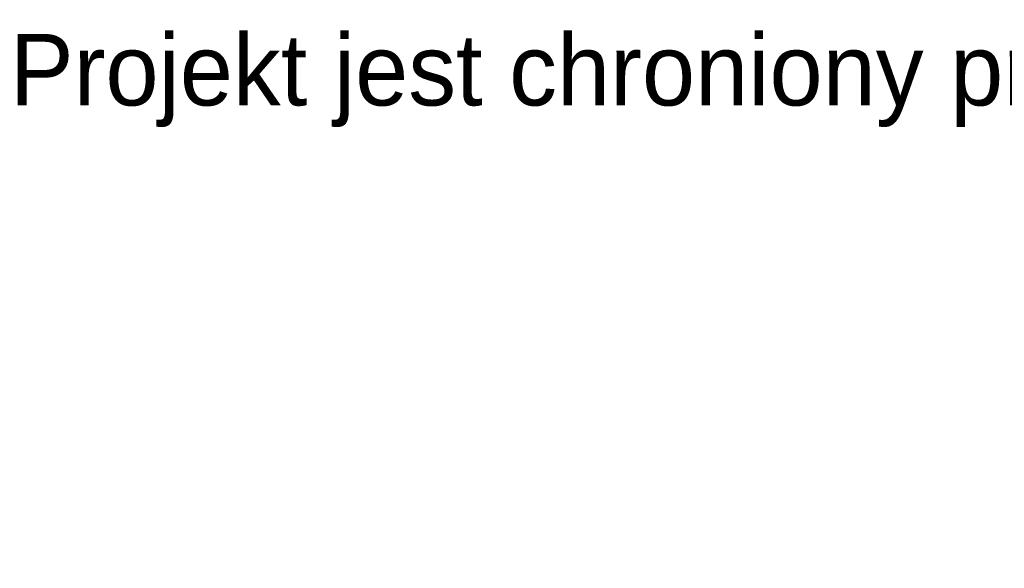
# Model space of a CAD drawing. Header units: millimetres. Extents: x 1814 to 94182, y 11562 to 49454.
# Tile 2 of 143: x 9162 to 10953, y 14767 to 15765. Entities that reach past the tile are written whole.
import ezdxf

# ---------------------------------------------------------------- set-up
doc = ezdxf.new("R2010")
doc.units = ezdxf.units.MM
doc.layers.add('opis', color=50, linetype='Continuous')
doc.layers.add('zbrojenie', color=123, linetype='Continuous', lineweight=9)
doc.styles.add('GENERATED_STYLE_5', font='txt')
pattern_1 = [(0, (0, 0), (0, 6.985), [5.08, -1.905]), (90, (0, 0), (-6.985, 4e-16), [5.08, -1.905])]
pattern_2 = [(0, (0, 10), (0, 6.985), [5.08, -1.905]), (90, (0, 10), (-6.985, 4e-16), [5.08, -1.905])]
pattern_3 = [(0, (0, 100), (0, 6.985), [5.08, -1.905]), (90, (0, 100), (-6.985, 4e-16), [5.08, -1.905])]

msp = doc.modelspace()

# ---------------------------------------------------------------- hatches: boundary and pattern name
at = {"layer": 'zbrojenie'}
h = msp.add_hatch(dxfattribs=at)
h.set_pattern_fill('ANGLE', color=256)
h.set_pattern_definition(pattern_3)
h.paths.add_polyline_path([(10406.41, 14857.522, 1), (10405.61, 14857.522, 1)])
h = msp.add_hatch(dxfattribs=at)
h.set_pattern_fill('ANGLE', color=256)
h.set_pattern_definition(pattern_3)
h.paths.add_polyline_path([(10495.61, 14857.522, 1), (10494.81, 14857.522, 1)])
h = msp.add_hatch(dxfattribs=at)
h.set_pattern_fill('ANGLE', color=256)
h.set_pattern_definition(pattern_1)
h.paths.add_polyline_path([(10406.41, 14777.525), (10406.41, 14777.519, -0.99593348), (10405.61, 14777.522, -0.99593348)])
h = msp.add_hatch(dxfattribs=at)
h.set_pattern_fill('ANGLE', color=256)
h.set_pattern_definition(pattern_1)
h.paths.add_polyline_path([(10406.41, 14777.525), (10406.41, 14777.519, -0.99593348), (10405.61, 14777.522, -0.99593348)])
h = msp.add_hatch(dxfattribs=at)
h.set_pattern_fill('ANGLE', color=256)
h.set_pattern_definition(pattern_2)
h.paths.add_polyline_path([(10406.41, 14777.522, 1), (10405.61, 14777.522, 1)])
h = msp.add_hatch(dxfattribs=at)
h.set_pattern_fill('ANGLE', color=256)
h.set_pattern_definition(pattern_2)
h.paths.add_polyline_path([(10495.61, 14777.522, 1), (10494.81, 14777.522, 1)])
h = msp.add_hatch(dxfattribs=at)
h.set_pattern_fill('ANGLE', color=256)
h.set_pattern_definition([(0, (0, 20), (0, 6.985), [5.08, -1.905]), (90, (0, 20), (-6.985, 4e-16), [5.08, -1.905])])
h.paths.add_polyline_path([(10495.61, 14777.522, 1), (10494.81, 14777.522, 1)])
h = msp.add_hatch(dxfattribs=at)
h.set_pattern_fill('ANGLE', color=256)
h.set_pattern_definition([(0, (390, 20), (0, 6.985), [5.08, -1.905]), (90, (390, 20), (-6.985, 4e-16), [5.08, -1.905])])
h.paths.add_polyline_path([(10796.41, 14777.522, 1), (10795.61, 14777.522, 1)])
h = msp.add_hatch(dxfattribs=at)
h.set_pattern_fill('ANGLE', color=256)
h.set_pattern_definition(pattern_2)
h.paths.add_polyline_path([(10495.61, 14767.522, 1), (10494.81, 14767.522, 1)])
h = msp.add_hatch(dxfattribs=at)
h.set_pattern_fill('ANGLE', color=256)
h.set_pattern_definition([(0, (390, 10), (0, 6.985), [5.08, -1.905]), (90, (390, 10), (-6.985, 4e-16), [5.08, -1.905])])
h.paths.add_polyline_path([(10796.41, 14767.522, 1), (10795.61, 14767.522, 1)])

# ---------------------------------------------------------------- texts
at = {"layer": 'opis', "linetype": 'Continuous', "insert": (9144.263, 15739.122), "char_height": 130.000003, "attachment_point": 1, "style": 'GENERATED_STYLE_5'}
msp.add_mtext('\\A1;{\\fCentury Gothic|b0|i0|c238|p34;Projekt jest chroniony prawami autorskimi. Kopiowanie i rozpowszechniane i wykorzystywanie całości lub części bez zgody autora jest zabronione i grozi konsekwencjami prawnymi.}', dxfattribs=at)

doc.saveas('drawing.dxf')
